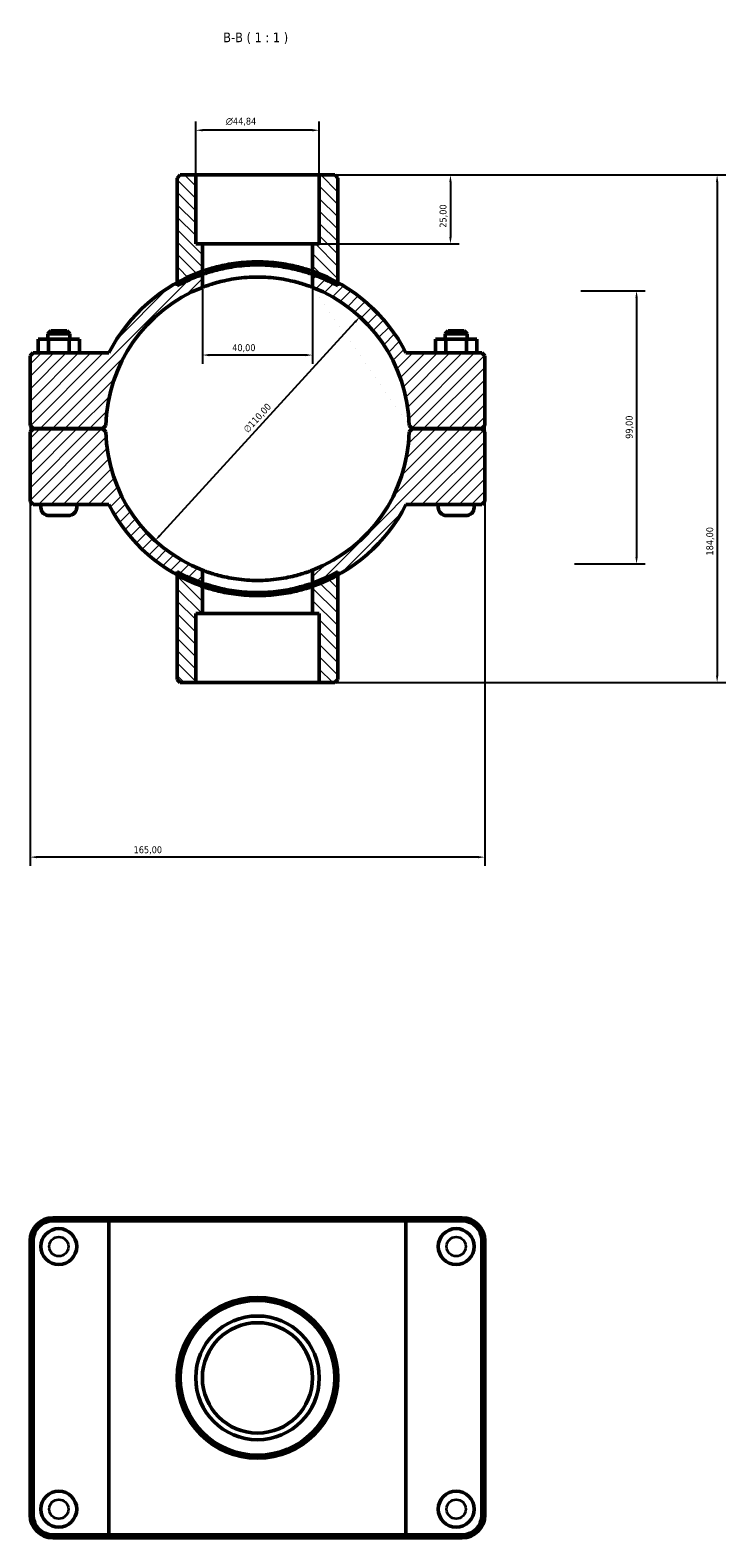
# Model space of a CAD drawing. Header units: millimetres. Extents: x 0 to 902, y -152 to 1184.
# Tile 5 of 5: x 344 to 596, y 637 to 1184. Entities that reach past the tile are written whole.
import ezdxf

# ---------------------------------------------------------------- set-up
doc = ezdxf.new("R2010")
doc.units = ezdxf.units.MM
for name, color, linetype, lineweight in [('Dimension (ISO)', 7, 'Continuous', 25), ('Hatch (ISO)', 7, 'Continuous', 18), ('Symbol (ISO)', 7, 'Continuous', 25), ('Visible (ISO)', 7, 'Continuous', 50), ('Visible Narrow (ISO)', 7, 'Continuous', 35)]:
    doc.layers.add(name, color=color, linetype=linetype, lineweight=lineweight)
doc.styles.add('Label Text (ISO)', font='tahoma.ttf')
doc.styles.add('Note Text (ISO)', font='tahoma.ttf')
doc.dimstyles.new('Default (ISO)', dxfattribs={"dimtxt": 2.5, "dimasz": 2.5, "dimexe": 3.175, "dimexo": 0, "dimgap": 0.762, "dimtad": 1, "dimrnd": 1e-08, "dimzin": 0, "dimtxsty": 'Note Text (ISO)', "dimcen": 0.09, "dimdle": 10, "dimclrd": 256, "dimclre": 256, "dimclrt": 232, "dimazin": 0, "dimtfac": 1.40208, "dimtmove": 0, "dimatfit": 3, "dimfxl": 1, "dimtolj": 1, "dimtzin": 0, "dimlwd": -1, "dimlwe": -1, "dimarcsym": 0})

# ---------------------------------------------------------------- blocks, each defined once
blk = doc.blocks.new('*D7')
at = {"layer": 'Defpoints', "color": 0, "transparency": 16777216}
for p in [(448.95, 1131.06), (446.53, 1106.06), (496.54, 1106.06)]:
    blk.add_point(p, dxfattribs=at)
at = {"layer": 'Dimension (ISO)', "transparency": 16777216}
for p, q in [((448.95, 1131.06), (499.72, 1131.06)), ((496.54, 1128.56), (496.54, 1108.56)), ((446.53, 1106.06), (499.72, 1106.06))]:
    blk.add_line(p, q, dxfattribs=at)
for points in [[(496.13, 1128.56), (496.96, 1128.56), (496.54, 1131.06)], [(496.13, 1108.56), (496.96, 1108.56), (496.54, 1106.06)]]:
    blk.add_solid(points, dxfattribs=at)
at = {"layer": 'Dimension (ISO)', "color": 232, "true_color": 0xca0064, "transparency": 16777216, "insert": (492.61, 1111.95), "char_height": 2.5, "attachment_point": 1, "rotation": 90, "style": 'Note Text (ISO)'}
blk.add_mtext('\\A1;25,00', dxfattribs=at)
blk = doc.blocks.new('*D8')
at = {"layer": 'Defpoints', "color": 0, "transparency": 16777216}
for p in [(404.11, 1147.27), (404.11, 1131.06), (448.95, 1131.06)]:
    blk.add_point(p, dxfattribs=at)
at = {"layer": 'Dimension (ISO)', "transparency": 16777216}
for p, q in [((404.11, 1131.06), (404.11, 1150.45)), ((448.95, 1131.06), (448.95, 1150.45)), ((446.45, 1147.27), (406.61, 1147.27))]:
    blk.add_line(p, q, dxfattribs=at)
for points in [[(406.61, 1147.69), (406.61, 1146.86), (404.11, 1147.27)], [(446.45, 1147.69), (446.45, 1146.86), (448.95, 1147.27)]]:
    blk.add_solid(points, dxfattribs=at)
at = {"layer": 'Dimension (ISO)', "color": 232, "true_color": 0xca0064, "transparency": 16777216, "insert": (415.04, 1151.8), "char_height": 2.5, "attachment_point": 1, "style": 'Note Text (ISO)'}
blk.add_mtext('\\A1;\\fAIGDT|b0|i0;\\H2.5000;\\ln\\fTahoma|b0|i0;\\H2.5000;44,84', dxfattribs=at)
blk = doc.blocks.new('*D9')
at = {"layer": 'Defpoints', "color": 0, "transparency": 16777216}
for p in [(463.68, 1079.62), (389.38, 998.5)]:
    blk.add_point(p, dxfattribs=at)
at = {"layer": 'Dimension (ISO)', "transparency": 16777216}
blk.add_line((391.07, 1000.34), (461.99, 1077.78), dxfattribs=at)
blk.add_arc((426.53, 1039.06), 55, 44.2063, 68.6769, dxfattribs=at)
for points in [[(461.68, 1078.06), (462.3, 1077.49), (463.68, 1079.62)], [(390.76, 1000.62), (391.38, 1000.06), (389.38, 998.5)]]:
    blk.add_solid(points, dxfattribs=at)
at = {"layer": 'Dimension (ISO)', "color": 232, "true_color": 0xca0064, "transparency": 16777216, "insert": (421.16, 1039.08), "char_height": 2.5, "attachment_point": 1, "rotation": 47.5137, "style": 'Note Text (ISO)'}
blk.add_mtext('\\A1;∅110,00', dxfattribs=at)
blk = doc.blocks.new('*D10')
at = {"layer": 'Defpoints', "color": 0, "transparency": 16777216}
for p in [(543.85, 1089.06), (541.53, 990.06), (564.08, 990.06)]:
    blk.add_point(p, dxfattribs=at)
at = {"layer": 'Dimension (ISO)', "transparency": 16777216}
for p, q in [((543.85, 1089.06), (567.26, 1089.06)), ((564.08, 1086.56), (564.08, 992.56)), ((541.53, 990.06), (567.26, 990.06))]:
    blk.add_line(p, q, dxfattribs=at)
for points in [[(563.66, 1086.56), (564.5, 1086.56), (564.08, 1089.06)], [(563.66, 992.56), (564.5, 992.56), (564.08, 990.06)]]:
    blk.add_solid(points, dxfattribs=at)
at = {"layer": 'Dimension (ISO)', "color": 232, "true_color": 0xca0064, "transparency": 16777216, "insert": (560.15, 1035.41), "char_height": 2.5, "attachment_point": 1, "rotation": 90, "style": 'Note Text (ISO)'}
blk.add_mtext('\\A1;99,00', dxfattribs=at)
blk = doc.blocks.new('*D11')
at = {"layer": 'Defpoints', "color": 0, "transparency": 16777216}
for p in [(406.53, 1094.99), (446.53, 1094.99), (406.53, 1065.77)]:
    blk.add_point(p, dxfattribs=at)
at = {"layer": 'Dimension (ISO)', "transparency": 16777216}
for p, q in [((406.53, 1094.99), (406.53, 1062.6)), ((446.53, 1094.99), (446.53, 1062.6)), ((444.03, 1065.77), (409.03, 1065.77))]:
    blk.add_line(p, q, dxfattribs=at)
for points in [[(409.03, 1066.19), (409.03, 1065.35), (406.53, 1065.77)], [(444.03, 1066.19), (444.03, 1065.35), (446.53, 1065.77)]]:
    blk.add_solid(points, dxfattribs=at)
at = {"layer": 'Dimension (ISO)', "color": 232, "true_color": 0xca0064, "transparency": 16777216, "insert": (417.36, 1069.71), "char_height": 2.5, "attachment_point": 1, "style": 'Note Text (ISO)'}
blk.add_mtext('\\A1;40,00', dxfattribs=at)
blk = doc.blocks.new('*D12')
at = {"layer": 'Defpoints', "color": 0, "transparency": 16777216}
for p in [(448.95, 1131.06), (448.95, 947.06), (593.32, 947.06)]:
    blk.add_point(p, dxfattribs=at)
at = {"layer": 'Dimension (ISO)', "transparency": 16777216}
for p, q in [((448.95, 1131.06), (596.49, 1131.06)), ((593.32, 1128.56), (593.32, 949.56)), ((448.95, 947.06), (596.49, 947.06))]:
    blk.add_line(p, q, dxfattribs=at)
for points in [[(592.9, 1128.56), (593.73, 1128.56), (593.32, 1131.06)], [(592.9, 949.56), (593.73, 949.56), (593.32, 947.06)]]:
    blk.add_solid(points, dxfattribs=at)
at = {"layer": 'Dimension (ISO)', "color": 232, "true_color": 0xca0064, "transparency": 16777216, "insert": (589.38, 993.11), "char_height": 2.5, "attachment_point": 1, "rotation": 90, "style": 'Note Text (ISO)'}
blk.add_mtext('\\A1;184,00', dxfattribs=at)
blk = doc.blocks.new('*D13')
at = {"layer": 'Defpoints', "color": 0, "transparency": 16777216}
for p in [(344.03, 1040.21), (509.03, 1040.21), (344.03, 883.77)]:
    blk.add_point(p, dxfattribs=at)
at = {"layer": 'Dimension (ISO)', "transparency": 16777216}
for p, q in [((344.03, 1040.21), (344.03, 880.6)), ((509.03, 1040.21), (509.03, 880.6)), ((506.53, 883.77), (346.53, 883.77))]:
    blk.add_line(p, q, dxfattribs=at)
for points in [[(346.53, 884.19), (346.53, 883.35), (344.03, 883.77)], [(506.53, 884.19), (506.53, 883.35), (509.03, 883.77)]]:
    blk.add_solid(points, dxfattribs=at)
at = {"layer": 'Dimension (ISO)', "color": 232, "true_color": 0xca0064, "transparency": 16777216, "insert": (381.58, 887.7), "char_height": 2.5, "attachment_point": 1, "style": 'Note Text (ISO)'}
blk.add_mtext('\\A1;165,00', dxfattribs=at)

msp = doc.modelspace()

# ---------------------------------------------------------------- hatches: boundary and pattern name
at = {"layer": 'Hatch (ISO)'}
h = msp.add_hatch(dxfattribs=at)
h.set_pattern_fill('ANSI31', color=256, scale=25.4, angle=90.00021, style=0)
h.set_pattern_definition([(135.0002, (0, 0), (-2.245056, -2.245072), [])])
edge = h.paths.add_edge_path()
edge.add_line((404.109, 1106.061), (404.109, 1131.061))
edge.add_line((404.109, 1131.061), (398.482, 1131.061))
edge.add_line((398.482, 1131.061), (397.382, 1129.961))
edge.add_line((397.382, 1129.961), (397.382, 1092.076))
edge.add_line((397.382, 1092.076), (397.382, 1090.817))
edge.add_ellipse((426.531, 1039.061), major_axis=(-29.149, 51.756), ratio=1, start_angle=350.28752, end_angle=360, ccw=False)
edge.add_line((406.531, 1094.992), (406.531, 1106.061))
edge.add_line((406.531, 1106.061), (404.109, 1106.061))
edge = h.paths.add_edge_path()
edge.add_line((448.954, 1131.061), (448.954, 1106.061))
edge.add_line((448.954, 1106.061), (446.531, 1106.061))
edge.add_line((446.531, 1106.061), (446.531, 1094.992))
edge.add_ellipse((426.531, 1039.061), major_axis=(20, 55.932), ratio=1, start_angle=350.28752, end_angle=360, ccw=False)
edge.add_line((455.68, 1090.817), (455.68, 1092.076))
edge.add_line((455.68, 1092.076), (455.68, 1129.961))
edge.add_line((455.68, 1129.961), (454.58, 1131.061))
edge.add_line((454.58, 1131.061), (448.954, 1131.061))
edge = h.paths.add_edge_path()
edge.add_line((406.531, 972.061), (406.531, 983.129))
edge.add_ellipse((426.531, 1039.061), major_axis=(-20, -55.932), ratio=1, start_angle=350.28752, end_angle=360, ccw=False)
edge.add_line((397.382, 987.305), (397.382, 986.046))
edge.add_line((397.382, 986.046), (397.382, 948.161))
edge.add_line((397.382, 948.161), (398.482, 947.061))
edge.add_line((398.482, 947.061), (404.109, 947.061))
edge.add_line((404.109, 947.061), (404.109, 972.061))
edge.add_line((404.109, 972.061), (406.531, 972.061))
edge = h.paths.add_edge_path()
edge.add_line((446.531, 983.129), (446.531, 972.061))
edge.add_line((446.531, 972.061), (448.954, 972.061))
edge.add_line((448.954, 972.061), (448.954, 947.061))
edge.add_line((448.954, 947.061), (454.58, 947.061))
edge.add_line((454.58, 947.061), (455.68, 948.161))
edge.add_line((455.68, 948.161), (455.68, 986.046))
edge.add_line((455.68, 986.046), (455.68, 987.305))
edge.add_ellipse((426.531, 1039.061), major_axis=(29.149, -51.756), ratio=1, start_angle=350.28752, end_angle=360, ccw=False)
h = msp.add_hatch(dxfattribs=at)
h.set_pattern_fill('ANSI31', color=256, scale=25.4, style=0)
h.set_pattern_definition([(45, (0, 0), (-2.245064, 2.245064), [])])
edge = h.paths.add_edge_path()
edge.add_line((509.031, 1037.911), (507.931, 1039.011))
edge.add_line((507.931, 1039.011), (482.631, 1039.011))
edge.add_line((482.631, 1039.011), (481.519, 1037.911))
edge.add_ellipse((426.531, 1039.061), major_axis=(54.988, -1.15), ratio=1, start_angle=292.52171, end_angle=360, ccw=False)
edge.add_line((446.531, 987.826), (446.531, 981.962))
edge.add_ellipse((426.531, 1039.061), major_axis=(20, -57.099), ratio=1, start_angle=0, end_angle=9.49951)
edge.add_ellipse((426.531, 1039.061), major_axis=(29.149, -53.015), ratio=1, start_angle=0, end_angle=34.1609)
edge.add_line((480.42, 1011.561), (507.931, 1011.561))
edge.add_line((507.931, 1011.561), (509.031, 1012.661))
edge.add_line((509.031, 1012.661), (509.031, 1037.911))
edge = h.paths.add_edge_path()
edge.add_line((345.131, 1039.011), (344.031, 1037.911))
edge.add_line((344.031, 1037.911), (344.031, 1012.661))
edge.add_line((344.031, 1012.661), (345.131, 1011.561))
edge.add_line((345.131, 1011.561), (372.642, 1011.561))
edge.add_ellipse((426.531, 1039.061), major_axis=(-53.889, -27.5), ratio=1, start_angle=0, end_angle=34.1609)
edge.add_ellipse((426.531, 1039.061), major_axis=(-29.149, -53.015), ratio=1, start_angle=0, end_angle=9.49951)
edge.add_line((406.531, 981.962), (406.531, 987.826))
edge.add_ellipse((426.531, 1039.061), major_axis=(-20, -51.235), ratio=1, start_angle=292.52171, end_angle=360, ccw=False)
edge.add_line((371.543, 1037.911), (370.431, 1039.011))
edge.add_line((370.431, 1039.011), (345.131, 1039.011))
edge = h.paths.add_edge_path()
edge.add_line((507.931, 1039.111), (509.031, 1040.211))
edge.add_line((509.031, 1040.211), (509.031, 1065.461))
edge.add_line((509.031, 1065.461), (507.931, 1066.561))
edge.add_line((507.931, 1066.561), (480.42, 1066.561))
edge.add_ellipse((426.531, 1039.061), major_axis=(53.889, 27.5), ratio=1, start_angle=0, end_angle=34.1609)
edge.add_ellipse((426.531, 1039.061), major_axis=(29.149, 53.015), ratio=1, start_angle=0, end_angle=9.49951)
edge.add_line((446.531, 1096.159), (446.531, 1090.295))
edge.add_ellipse((426.531, 1039.061), major_axis=(20, 51.235), ratio=1, start_angle=292.52171, end_angle=360, ccw=False)
edge.add_line((481.519, 1040.211), (482.631, 1039.111))
edge.add_line((482.631, 1039.111), (507.931, 1039.111))
edge = h.paths.add_edge_path()
edge.add_line((344.031, 1040.211), (345.131, 1039.111))
edge.add_line((345.131, 1039.111), (370.431, 1039.111))
edge.add_line((370.431, 1039.111), (371.543, 1040.211))
edge.add_ellipse((426.531, 1039.061), major_axis=(-54.988, 1.15), ratio=1, start_angle=292.52171, end_angle=360, ccw=False)
edge.add_line((406.531, 1090.295), (406.531, 1096.159))
edge.add_ellipse((426.531, 1039.061), major_axis=(-20, 57.099), ratio=1, start_angle=0, end_angle=9.49951)
edge.add_ellipse((426.531, 1039.061), major_axis=(-29.149, 53.015), ratio=1, start_angle=0, end_angle=34.1609)
edge.add_line((372.642, 1066.561), (345.131, 1066.561))
edge.add_line((345.131, 1066.561), (344.031, 1065.461))
edge.add_line((344.031, 1065.461), (344.031, 1040.211))

# ---------------------------------------------------------------- linework, layer by layer
at = {"layer": 'Visible (ISO)'}
for p, q in [((398.482, 1131.061), (397.382, 1129.961)), ((397.382, 1129.961), (397.382, 1090.817)), ((404.109, 1131.061), (398.482, 1131.061)), ((404.109, 1106.061), (404.109, 1131.061)), ((404.109, 1131.061), (448.954, 1131.061)), ((448.954, 1131.061), (448.954, 1106.061)), ((454.58, 1131.061), (448.954, 1131.061)), ((455.68, 1129.961), (454.58, 1131.061)), ((455.68, 1090.817), (455.68, 1129.961)), ((406.531, 1106.061), (404.109, 1106.061)), ((406.531, 1094.992), (406.531, 1106.061)), ((406.531, 1106.061), (446.531, 1106.061)), ((448.954, 1106.061), (446.531, 1106.061)), ((446.531, 1106.061), (446.531, 1094.992)), ((406.531, 1090.295), (406.531, 1096.159)), ((446.531, 1096.159), (446.531, 1090.295)), ((346.926, 1071.561), (350.713, 1071.561)), ((346.926, 1066.561), (346.926, 1071.561)), ((351.531, 1074.561), (350.431, 1073.461)), ((358.431, 1073.461), (350.431, 1073.461)), ((350.431, 1071.561), (350.431, 1073.461)), ((350.713, 1071.561), (358.219, 1071.561)), ((350.713, 1066.561), (350.713, 1071.561)), ((351.531, 1074.561), (357.331, 1074.561)), ((357.331, 1074.561), (358.431, 1073.461)), ((358.219, 1071.561), (361.937, 1071.561)), ((358.219, 1066.561), (358.219, 1071.561)), ((358.431, 1071.561), (358.431, 1073.461)), ((361.937, 1066.561), (361.937, 1071.561)), ((494.844, 1071.561), (491.126, 1071.561)), ((491.126, 1066.561), (491.126, 1071.561)), ((495.731, 1074.561), (494.631, 1073.461)), ((494.631, 1073.461), (502.631, 1073.461)), ((494.631, 1073.461), (494.631, 1071.561)), ((494.844, 1066.561), (494.844, 1071.561)), ((502.349, 1071.561), (494.844, 1071.561)), ((501.531, 1074.561), (495.731, 1074.561)), ((501.531, 1074.561), (502.631, 1073.461)), ((502.349, 1066.561), (502.349, 1071.561)), ((506.137, 1071.561), (502.349, 1071.561)), ((502.631, 1073.461), (502.631, 1071.561)), ((506.137, 1066.561), (506.137, 1071.561)), ((345.131, 1066.561), (344.031, 1065.461)), ((372.642, 1066.561), (345.131, 1066.561)), ((507.931, 1066.561), (480.42, 1066.561)), ((509.031, 1065.461), (507.931, 1066.561)), ((344.031, 1065.461), (344.031, 1040.211)), ((509.031, 1040.211), (509.031, 1065.461)), ((344.031, 1040.211), (345.131, 1039.111)), ((345.131, 1039.011), (344.031, 1037.911)), ((345.131, 1039.111), (370.431, 1039.111)), ((370.431, 1039.011), (345.131, 1039.011)), ((347.931, 1039.011), (347.931, 1039.111)), ((360.931, 1039.011), (360.931, 1039.111)), ((370.431, 1039.111), (371.543, 1040.211)), ((371.543, 1037.911), (370.431, 1039.011)), ((481.519, 1040.211), (482.631, 1039.111)), ((482.631, 1039.011), (481.519, 1037.911)), ((482.631, 1039.111), (507.931, 1039.111)), ((507.931, 1039.011), (482.631, 1039.011)), ((492.131, 1039.111), (492.131, 1039.011)), ((505.131, 1039.111), (505.131, 1039.011)), ((507.931, 1039.111), (509.031, 1040.211)), ((509.031, 1037.911), (507.931, 1039.011)), ((344.031, 1037.911), (344.031, 1012.661)), ((509.031, 1012.661), (509.031, 1037.911)), ((344.031, 1012.661), (345.131, 1011.561)), ((345.131, 1011.561), (372.642, 1011.561)), ((347.931, 1010.561), (347.931, 1011.561)), ((360.931, 1010.561), (360.931, 1011.561)), ((480.42, 1011.561), (507.931, 1011.561)), ((492.131, 1011.561), (492.131, 1010.561)), ((505.131, 1011.561), (505.131, 1010.561)), ((507.931, 1011.561), (509.031, 1012.661)), ((357.931, 1007.561), (350.931, 1007.561)), ((495.131, 1007.561), (502.131, 1007.561)), ((397.382, 987.305), (397.382, 948.161)), ((406.531, 981.962), (406.531, 987.826)), ((446.531, 987.826), (446.531, 981.962)), ((455.68, 948.161), (455.68, 987.305)), ((406.531, 972.061), (406.531, 983.129)), ((446.531, 983.129), (446.531, 972.061)), ((404.109, 947.061), (404.109, 972.061)), ((404.109, 972.061), (406.531, 972.061)), ((446.531, 972.061), (406.531, 972.061)), ((446.531, 972.061), (448.954, 972.061)), ((448.954, 972.061), (448.954, 947.061)), ((397.382, 948.161), (398.482, 947.061)), ((398.482, 947.061), (404.109, 947.061)), ((448.954, 947.061), (404.109, 947.061)), ((448.954, 947.061), (454.58, 947.061)), ((454.58, 947.061), (455.68, 948.161)), ((373.32, 753.001), (352.281, 753.001)), ((352.281, 751.901), (372.642, 751.901)), ((480.42, 751.901), (372.642, 751.901)), ((372.642, 638.101), (372.642, 751.901)), ((373.32, 753.001), (479.742, 753.001)), ((500.781, 753.001), (479.742, 753.001)), ((480.42, 751.901), (500.781, 751.901)), ((480.42, 638.101), (480.42, 751.901)), ((344.031, 744.751), (344.031, 645.251)), ((345.131, 645.251), (345.131, 744.751)), ((507.931, 744.751), (507.931, 645.251)), ((509.031, 645.251), (509.031, 744.751)), ((372.642, 638.101), (352.281, 638.101)), ((352.281, 637.001), (373.32, 637.001)), ((372.642, 638.101), (480.42, 638.101)), ((479.742, 637.001), (373.32, 637.001)), ((479.742, 637.001), (500.781, 637.001)), ((500.781, 638.101), (480.42, 638.101))]:
    msp.add_line(p, q, dxfattribs=at)
for centre, radius in [((354.431, 742.601), 6.5), ((498.631, 742.601), 6.5), ((426.531, 695.001), 29.149), ((426.531, 695.001), 28.049), ((426.531, 695.001), 22.422), ((426.531, 695.001), 20), ((354.431, 647.401), 6.5), ((498.631, 647.401), 6.5)]:
    msp.add_circle(centre, radius, dxfattribs=at)
for centre, radius, start, end in [((426.531, 1039.061), 60.5, 109.30389, 152.96431), ((426.531, 1039.061), 59.4, 109.67597, 119.38845), ((426.531, 1039.061), 60.5, 27.03569, 70.69611), ((426.531, 1039.061), 59.4, 60.61155, 70.32403), ((426.531, 1039.061), 55, 111.32369, 178.80198), ((426.531, 1039.061), 55, 1.19802, 68.67631), ((426.531, 1039.061), 55, 181.19802, 248.67631), ((426.531, 1039.061), 55, 291.32369, 358.80198), ((426.531, 1039.061), 60.5, 207.03569, 250.69611), ((426.531, 1039.061), 60.5, 289.30389, 332.96431), ((350.931, 1010.561), 3, 180, 270), ((357.931, 1010.561), 3, 270, 0), ((495.131, 1010.561), 3, 180, 270), ((502.131, 1010.561), 3, 270, 0), ((426.531, 1039.061), 59.4, 240.61155, 250.32403), ((426.531, 1039.061), 59.4, 289.67597, 299.38845), ((352.281, 744.751), 8.25, 90, 180), ((352.281, 744.751), 7.15, 90, 180), ((500.781, 744.751), 8.25, 0, 90), ((500.781, 744.751), 7.15, 0, 90), ((352.281, 645.251), 8.25, 180, 270), ((352.281, 645.251), 7.15, 180, 270), ((500.781, 645.251), 8.25, 270, 0), ((500.781, 645.251), 7.15, 270, 0)]:
    msp.add_arc(centre, radius, start, end, dxfattribs=at)
for points, knots in [([(406.531, 1096.159), (406.531, 1096.159), (406.653, 1096.203), (407.164, 1096.378), (407.553, 1096.51), (408.576, 1096.838), (409.212, 1097.034), (410.677, 1097.451), (411.506, 1097.672), (413.271, 1098.097), (414.269, 1098.315), (416.443, 1098.724), (417.621, 1098.914), (420.082, 1099.229), (421.368, 1099.354), (423.96, 1099.52), (425.266, 1099.561), (427.797, 1099.561), (429.103, 1099.52), (431.695, 1099.354), (432.981, 1099.229), (435.442, 1098.914), (436.619, 1098.724), (438.794, 1098.315), (439.791, 1098.097), (441.556, 1097.672), (442.386, 1097.451), (443.851, 1097.034), (444.486, 1096.838), (445.51, 1096.51), (445.898, 1096.378), (446.409, 1096.203), (446.531, 1096.159), (446.531, 1096.159)], [6.0767198, 6.0767198, 6.0767198, 6.0767198, 6.4565998, 6.4565998, 6.8364799, 6.8364799, 7.2163599, 7.2163599, 7.59624, 7.59624, 7.9759499, 7.9759499, 8.3556598, 8.3556598, 8.7353697, 8.7353697, 9.1150797, 9.1150797, 9.4947896, 9.4947896, 9.8744995, 9.8744995, 10.2542094, 10.2542094, 10.6339194, 10.6339194, 11.0137994, 11.0137994, 11.3936794, 11.3936794, 11.7735595, 11.7735595, 12.1534395, 12.1534395, 12.1534395, 12.1534395]), ([(406.531, 1094.992), (406.531, 1094.992), (406.653, 1095.037), (407.165, 1095.216), (407.553, 1095.35), (408.577, 1095.685), (409.212, 1095.885), (410.677, 1096.311), (411.507, 1096.536), (413.271, 1096.969), (414.268, 1097.192), (416.442, 1097.608), (417.62, 1097.802), (420.081, 1098.122), (421.367, 1098.25), (423.959, 1098.419), (425.265, 1098.461), (427.797, 1098.461), (429.104, 1098.419), (431.696, 1098.25), (432.982, 1098.122), (435.443, 1097.802), (436.62, 1097.608), (438.794, 1097.192), (439.791, 1096.969), (441.556, 1096.536), (442.385, 1096.311), (443.85, 1095.885), (444.486, 1095.685), (445.509, 1095.35), (445.898, 1095.216), (446.409, 1095.037), (446.531, 1094.992), (446.531, 1094.992)], [0, 0, 0, 0, 0.3800101, 0.3800101, 0.7600202, 0.7600202, 1.1400304, 1.1400304, 1.5200405, 1.5200405, 1.8998667, 1.8998667, 2.2796929, 2.2796929, 2.6595192, 2.6595192, 3.0393454, 3.0393454, 3.4191716, 3.4191716, 3.7989978, 3.7989978, 4.1788241, 4.1788241, 4.5586503, 4.5586503, 4.9386604, 4.9386604, 5.3186705, 5.3186705, 5.6986807, 5.6986807, 6.0786908, 6.0786908, 6.0786908, 6.0786908]), ([(446.531, 1090.295), (446.531, 1090.295), (446.409, 1090.344), (445.897, 1090.539), (445.507, 1090.686), (444.483, 1091.051), (443.848, 1091.269), (442.384, 1091.732), (441.555, 1091.977), (439.792, 1092.446), (438.796, 1092.687), (436.624, 1093.138), (435.447, 1093.347), (432.987, 1093.695), (431.7, 1093.833), (429.107, 1094.016), (427.799, 1094.061), (425.263, 1094.061), (423.956, 1094.016), (421.362, 1093.833), (420.076, 1093.695), (417.615, 1093.347), (416.439, 1093.138), (414.266, 1092.687), (413.27, 1092.446), (411.507, 1091.977), (410.679, 1091.732), (409.214, 1091.269), (408.579, 1091.051), (407.555, 1090.686), (407.166, 1090.539), (406.654, 1090.344), (406.531, 1090.295), (406.531, 1090.295)], [0, 0, 0, 0, 0.380622, 0.380622, 0.761244, 0.761244, 1.141866, 1.141866, 1.522488, 1.522488, 1.9028545, 1.9028545, 2.283221, 2.283221, 2.6635876, 2.6635876, 3.0439541, 3.0439541, 3.4243206, 3.4243206, 3.8046871, 3.8046871, 4.1850536, 4.1850536, 4.5654202, 4.5654202, 4.9460422, 4.9460422, 5.3266642, 5.3266642, 5.7072862, 5.7072862, 6.0879082, 6.0879082, 6.0879082, 6.0879082]), ([(406.531, 987.826), (406.531, 987.826), (406.654, 987.778), (407.166, 987.582), (407.555, 987.435), (408.579, 987.07), (409.214, 986.852), (410.679, 986.389), (411.507, 986.145), (413.27, 985.676), (414.266, 985.434), (416.439, 984.983), (417.615, 984.774), (420.076, 984.427), (421.362, 984.289), (423.956, 984.106), (425.263, 984.061), (427.799, 984.061), (429.107, 984.106), (431.7, 984.289), (432.987, 984.427), (435.447, 984.774), (436.624, 984.983), (438.796, 985.434), (439.792, 985.676), (441.555, 986.145), (442.384, 986.389), (443.848, 986.852), (444.483, 987.07), (445.507, 987.435), (445.897, 987.582), (446.409, 987.778), (446.531, 987.826), (446.531, 987.826)], [0, 0, 0, 0, 0.380622, 0.380622, 0.761244, 0.761244, 1.141866, 1.141866, 1.522488, 1.522488, 1.9028545, 1.9028545, 2.283221, 2.283221, 2.6635876, 2.6635876, 3.0439541, 3.0439541, 3.4243206, 3.4243206, 3.8046871, 3.8046871, 4.1850536, 4.1850536, 4.5654202, 4.5654202, 4.9460422, 4.9460422, 5.3266642, 5.3266642, 5.7072862, 5.7072862, 6.0879082, 6.0879082, 6.0879082, 6.0879082]), ([(406.531, 983.129), (406.531, 983.129), (406.653, 983.085), (407.165, 982.906), (407.553, 982.771), (408.577, 982.437), (409.212, 982.236), (410.677, 981.81), (411.507, 981.585), (413.271, 981.153), (414.268, 980.93), (416.442, 980.513), (417.62, 980.32), (420.081, 979.999), (421.367, 979.871), (423.959, 979.702), (425.265, 979.661), (427.797, 979.661), (429.104, 979.702), (431.696, 979.871), (432.982, 979.999), (435.443, 980.32), (436.62, 980.513), (438.794, 980.93), (439.791, 981.153), (441.556, 981.585), (442.385, 981.81), (443.85, 982.236), (444.486, 982.437), (445.509, 982.771), (445.898, 982.906), (446.409, 983.085), (446.531, 983.129), (446.531, 983.129)], [6.0786908, 6.0786908, 6.0786908, 6.0786908, 6.4587009, 6.4587009, 6.838711, 6.838711, 7.2187212, 7.2187212, 7.5987313, 7.5987313, 7.9785575, 7.9785575, 8.3583837, 8.3583837, 8.73821, 8.73821, 9.1180362, 9.1180362, 9.4978624, 9.4978624, 9.8776886, 9.8776886, 10.2575149, 10.2575149, 10.6373411, 10.6373411, 11.0173512, 11.0173512, 11.3973613, 11.3973613, 11.7773715, 11.7773715, 12.1573816, 12.1573816, 12.1573816, 12.1573816]), ([(446.531, 981.962), (446.531, 981.962), (446.409, 981.919), (445.898, 981.744), (445.51, 981.612), (444.486, 981.284), (443.851, 981.088), (442.386, 980.67), (441.556, 980.449), (439.791, 980.025), (438.794, 979.806), (436.619, 979.397), (435.442, 979.208), (432.981, 978.893), (431.695, 978.767), (429.103, 978.601), (427.797, 978.561), (425.266, 978.561), (423.96, 978.601), (421.368, 978.767), (420.082, 978.893), (417.621, 979.208), (416.443, 979.397), (414.269, 979.806), (413.271, 980.025), (411.506, 980.449), (410.677, 980.67), (409.212, 981.088), (408.576, 981.284), (407.553, 981.612), (407.164, 981.744), (406.653, 981.919), (406.531, 981.962), (406.531, 981.962)], [6.0767198, 6.0767198, 6.0767198, 6.0767198, 6.4565998, 6.4565998, 6.8364799, 6.8364799, 7.2163599, 7.2163599, 7.59624, 7.59624, 7.9759499, 7.9759499, 8.3556598, 8.3556598, 8.7353697, 8.7353697, 9.1150797, 9.1150797, 9.4947896, 9.4947896, 9.8744995, 9.8744995, 10.2542094, 10.2542094, 10.6339194, 10.6339194, 11.0137994, 11.0137994, 11.3936794, 11.3936794, 11.7735595, 11.7735595, 12.1534395, 12.1534395, 12.1534395, 12.1534395])]:
    msp.add_open_spline(points, degree=3, knots=knots, dxfattribs=at)
for points in [[(373.32, 753.001), (373.093, 752.635), (372.867, 752.268), (372.642, 751.901)], [(479.742, 753.001), (479.969, 752.635), (480.195, 752.268), (480.42, 751.901)], [(373.32, 637.001), (373.093, 637.367), (372.867, 637.734), (372.642, 638.101)], [(479.742, 637.001), (479.969, 637.367), (480.195, 637.734), (480.42, 638.101)]]:
    msp.add_open_spline(points, degree=3, dxfattribs=at)
at = {"layer": 'Visible Narrow (ISO)'}
for p, q in [((352.281, 751.956), (352.281, 752.946)), ((500.781, 751.956), (500.781, 752.946)), ((345.076, 744.751), (344.086, 744.751)), ((507.986, 744.751), (508.976, 744.751)), ((345.076, 645.251), (344.086, 645.251)), ((507.986, 645.251), (508.976, 645.251)), ((352.281, 638.046), (352.281, 637.056)), ((500.781, 638.046), (500.781, 637.056))]:
    msp.add_line(p, q, dxfattribs=at)
for centre in [(354.431, 742.601), (498.631, 742.601), (354.431, 647.401), (498.631, 647.401)]:
    msp.add_circle(centre, 3.5, dxfattribs=at)

# ---------------------------------------------------------------- texts
at = {"layer": 'Symbol (ISO)', "insert": (414.092, 1178.561), "char_height": 3.5, "attachment_point": 7, "style": 'Label Text (ISO)'}
msp.add_mtext('B-B ( 1 : 1 )', dxfattribs=at)

# ---------------------------------------------------------------- dimensions: what is measured, and where the dimension line sits
at = {"layer": 'Dimension (ISO)'}
dim = msp.add_linear_dim(base=(404.108718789, 1147.274014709), p1=(448.953718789, 1131.060728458), p2=(404.108718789, 1131.060728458), angle=180, text='\\fAIGDT|b0|i0;\\H2.5000;\\ln\\fTahoma|b0|i0;\\H2.5000;<>', dimstyle='Default (ISO)', override={"dimdec": 2, "dimtp": 0, "dimtm": 0, "dimtdec": 2, "dimtofl": 0, "dimatfit": 1}, dxfattribs=at)
dim.commit()
dim.dimension.update_dxf_attribs({"geometry": '*D8', "text_midpoint": (420.625718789, 1147.274014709), "dimtype": 160})
for base, p1, p2, angle, picture, middle in [((496.545, 1106.061), (448.954, 1131.061), (446.531, 1106.061), 90, '*D7', (496.545, 1116.061)), ((593.315, 947.061), (448.954, 1131.061), (448.954, 947.061), 90, '*D12', (593.315, 998.061)), ((564.08, 990.061), (543.848, 1089.061), (541.531, 990.061), 270, '*D10', (564.08, 1039.561))]:
    dim = msp.add_linear_dim(base=base, p1=p1, p2=p2, angle=angle, dimstyle='Default (ISO)', override={"dimdec": 2, "dimtp": 0, "dimtm": 0, "dimtdec": 2, "dimtofl": 0, "dimatfit": 1}, dxfattribs=at)
    dim.commit()
    dim.dimension.update_dxf_attribs({"geometry": picture, "text_midpoint": middle, "dimtype": 160})
for base, p1, p2, picture, middle in [((406.531, 1065.772), (446.531, 1094.992), (406.531, 1094.992), '*D11', (421.531, 1065.772)), ((344.031, 883.771), (509.031, 1040.211), (344.031, 1040.211), '*D13', (386.531, 883.771))]:
    dim = msp.add_linear_dim(base=base, p1=p1, p2=p2, dimstyle='Default (ISO)', override={"dimdec": 2, "dimtp": 0, "dimtm": 0, "dimtdec": 2, "dimtofl": 0, "dimatfit": 1}, dxfattribs=at)
    dim.commit()
    dim.dimension.update_dxf_attribs({"geometry": picture, "text_midpoint": middle, "dimtype": 160})
dim = msp.add_diameter_dim_2p(p1=(389.382, 998.499), p2=(463.68, 1079.619), dimstyle='Default (ISO)', override={"dimdec": 2, "dimlfac": 0.999972, "dimtp": 0, "dimtm": 0, "dimtdec": 2, "dimatfit": 2}, dxfattribs=at)
dim.commit()
dim.dimension.update_dxf_attribs({"geometry": '*D9', "text_midpoint": (428.431, 1041.134), "dimtype": 163})

doc.saveas('drawing.dxf')
